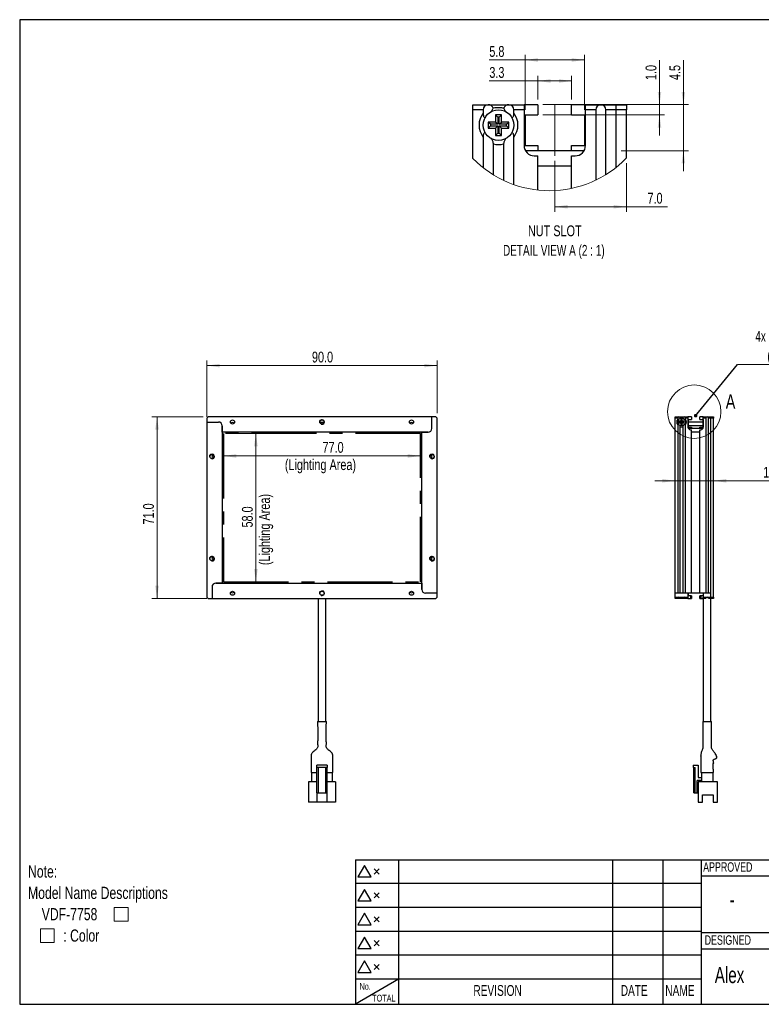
# Model space of a CAD drawing. Header units: millimetres. Extents: x 6 to 294, y 6 to 202.
# Tile 1 of 6: x 6 to 151, y 6 to 199. Entities that reach past the tile are written whole.
import ezdxf

# ---------------------------------------------------------------- set-up
doc = ezdxf.new("R2010")
doc.units = ezdxf.units.MM
doc.linetypes.add('CENTERX2', pattern=[20.32, 12.7, -2.54, 2.54, -2.54])
doc.styles.add('SLDTEXTSTYLE0', font='TXT', dxfattribs={"width": 0.75})
doc.styles.add('SLDTEXTSTYLE1', font='TXT', dxfattribs={"width": 0.7})
doc.styles.add('SLDTEXTSTYLE6', font='TXT', dxfattribs={"width": 0.683333})
doc.styles.add('SLDTEXTSTYLE7', font='TXT', dxfattribs={"width": 0.690476})
doc.dimstyles.new('SLDDIMSTYLE0', dxfattribs={"dimtxt": 2.116667, "dimasz": 2.5, "dimexe": 0, "dimexo": 0.0625, "dimgap": 0.529167, "dimtad": 1, "dimdec": 1, "dimlfac": 2, "dimrnd": 1e-09, "dimzin": 4, "dimdsep": 46, "dimtxsty": 'SLDTEXTSTYLE0', "dimsah": 1, "dimcen": 0.09, "dimadec": 0, "dimazin": 1, "dimtfac": 1, "dimtdec": 1, "dimtofl": 0, "dimtmove": 0, "dimatfit": 3, "dimfxl": 1, "dimfrac": 2, "dimtolj": 1, "dimtzin": 12, "dimarcsym": 0})
doc.dimstyles.new('SLDDIMSTYLE1', dxfattribs={"dimtxt": 2.116667, "dimasz": 2.5, "dimexe": 0, "dimexo": 0.0625, "dimgap": 0.529167, "dimtad": 1, "dimdec": 1, "dimlfac": 2, "dimrnd": 1e-09, "dimzin": 4, "dimdsep": 46, "dimtxsty": 'SLDTEXTSTYLE0', "dimsah": 1, "dimcen": 0.09, "dimadec": 0, "dimazin": 1, "dimtfac": 1, "dimtdec": 1, "dimtmove": 0, "dimatfit": 0, "dimfxl": 1, "dimfrac": 2, "dimtolj": 1, "dimtzin": 12, "dimarcsym": 0})
doc.dimstyles.new('SLDDIMSTYLE2', dxfattribs={"dimtxt": 0.18, "dimasz": 0.7, "dimexe": 0, "dimexo": 0.0625, "dimgap": 0, "dimtad": 0, "dimtih": 1, "dimtoh": 1, "dimdec": 0, "dimrnd": 1e-09, "dimzin": 0, "dimdsep": 46, "dimtxsty": 'Standard', "dimblk1": 'DOT', "dimblk2": 'DOT', "dimsah": 1, "dimcen": 0.09, "dimadec": 0, "dimazin": 0, "dimtfac": 0.7, "dimtdec": 0, "dimtofl": 0, "dimtmove": 0, "dimatfit": 3, "dimldrblk": 'DOT', "dimfxl": 1, "dimfrac": 2, "dimtolj": 1, "dimtzin": 0, "dimarcsym": 0})
doc.dimstyles.new('SLDDIMSTYLE4', dxfattribs={"dimtxt": 2.116667, "dimasz": 2.5, "dimexe": 0, "dimexo": 0.0625, "dimgap": 0.529167, "dimtad": 1, "dimdec": 1, "dimlfac": 0.5, "dimrnd": 1e-09, "dimzin": 12, "dimdsep": 46, "dimtxsty": 'SLDTEXTSTYLE0', "dimsah": 1, "dimcen": 0.09, "dimadec": 0, "dimazin": 3, "dimtfac": 1, "dimtdec": 1, "dimtofl": 0, "dimtmove": 0, "dimatfit": 3, "dimfxl": 1, "dimfrac": 2, "dimtolj": 1, "dimtzin": 12, "dimarcsym": 0})
doc.dimstyles.new('SLDDIMSTYLE5', dxfattribs={"dimtxt": 2.116667, "dimasz": 2.5, "dimexe": 0, "dimexo": 0.0625, "dimgap": 0.529167, "dimtad": 1, "dimdec": 1, "dimlfac": 0.5, "dimrnd": 1e-09, "dimzin": 4, "dimdsep": 46, "dimtxsty": 'SLDTEXTSTYLE0', "dimsah": 1, "dimcen": 0.09, "dimadec": 0, "dimazin": 1, "dimtfac": 1, "dimtdec": 1, "dimtofl": 0, "dimtmove": 0, "dimatfit": 3, "dimfxl": 1, "dimfrac": 2, "dimtolj": 1, "dimtzin": 12, "dimarcsym": 0})
doc.dimstyles.new('SLDDIMSTYLE6', dxfattribs={"dimtxt": 2.116667, "dimasz": 2.5, "dimexe": 0, "dimexo": 0.0625, "dimgap": 0.529167, "dimtad": 1, "dimdec": 1, "dimlfac": 0.5, "dimrnd": 1e-09, "dimzin": 12, "dimdsep": 46, "dimtxsty": 'SLDTEXTSTYLE0', "dimsah": 1, "dimcen": 0.09, "dimadec": 0, "dimazin": 3, "dimtfac": 1, "dimtdec": 1, "dimtmove": 0, "dimatfit": 0, "dimfxl": 1, "dimfrac": 2, "dimtolj": 1, "dimtzin": 12, "dimarcsym": 0})
doc.dimstyles.new('SLDDIMSTYLE7', dxfattribs={"dimtxt": 2.116667, "dimasz": 2.5, "dimexe": 0, "dimexo": 0.0625, "dimgap": 0.529167, "dimtad": 1, "dimdec": 1, "dimlfac": 0.5, "dimrnd": 1e-09, "dimzin": 4, "dimdsep": 46, "dimtxsty": 'SLDTEXTSTYLE0', "dimsah": 1, "dimcen": 0.09, "dimadec": 0, "dimazin": 1, "dimtfac": 1, "dimtdec": 1, "dimtmove": 0, "dimatfit": 0, "dimfxl": 1, "dimfrac": 2, "dimtolj": 1, "dimtzin": 12, "dimarcsym": 0})

# ---------------------------------------------------------------- blocks, each defined once
blk = doc.blocks.new('SW_SYMBOL_AWLD_SQR')
at = {"color": 0, "linetype": 'Continuous', "lineweight": 0}
for p, q in [((1600, 1600), (0, 1600)), ((0, 1600), (0, 0)), ((1600, 0), (1600, 1600)), ((0, 0), (1600, 0))]:
    blk.add_line(p, q, dxfattribs=at)
blk = doc.blocks.new('SW_NOTE_1')
at = {"color": 0, "linetype": 'Continuous', "lineweight": 0, "xscale": 0.0016898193, "yscale": 0.0016898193, "zscale": 0.0016898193}
for p in [(16.86, -7.85), (2.44, -12.03)]:
    blk.add_blockref('SW_SYMBOL_AWLD_SQR', p, dxfattribs=at)
at = {"color": 0, "linetype": 'Continuous', "lineweight": 0, "attachment_point": 1, "style": 'SLDTEXTSTYLE0'}
for s, insert, char_height in [('Note:', (0, 3.07), 2.381), ('Model Name Descriptions', (0, -1.11), 2.3813), ('VDF-7758', (2.68, -5.28), 2.381), (': Color', (6.9, -9.46), 2.381)]:
    blk.add_mtext(s, dxfattribs=dict(at, insert=insert, char_height=char_height))
blk = doc.blocks.new('_D')
at = {"color": 7, "linetype": 'Continuous', "lineweight": 18}
for p, q in [((45.75, 117.1), (45.75, 112.71)), ((84.25, 117.1), (84.25, 112.71)), ((84.25, 113.71), (45.75, 113.71))]:
    blk.add_line(p, q, dxfattribs=at)
for points in [[(45.75, 113.71), (48.25, 113.36), (48.25, 114.06)], [(84.25, 113.71), (81.75, 114.06), (81.75, 113.36)]]:
    blk.add_solid(points, dxfattribs=at)
at = {"color": 7, "linetype": 'Continuous', "lineweight": 18, "attachment_point": 1, "style": 'SLDTEXTSTYLE0'}
for s, insert, char_height in [('77.0', (65.1, 116.44), 2.117), ('(Lighting Area)', (57.74, 113.07), 2.1167)]:
    blk.add_mtext(s, dxfattribs=dict(at, insert=insert, char_height=char_height))
blk = doc.blocks.new('_D_1')
at = {"color": 7, "linetype": 'Continuous', "lineweight": 18}
for p, q in [((46.75, 118.1), (53.08, 118.1)), ((52.08, 118.1), (52.08, 89.1)), ((46.75, 89.1), (53.08, 89.1))]:
    blk.add_line(p, q, dxfattribs=at)
for points in [[(52.08, 118.1), (51.73, 115.6), (52.43, 115.6)], [(52.08, 89.1), (52.43, 91.6), (51.73, 91.6)]]:
    blk.add_solid(points, dxfattribs=at)
at = {"color": 7, "linetype": 'Continuous', "lineweight": 18, "attachment_point": 1, "rotation": 90, "style": 'SLDTEXTSTYLE0'}
for s, insert, char_height in [('(Lighting Area)', (52.71, 92.35), 2.1167), ('58.0', (49.35, 99.71), 2.117)]:
    blk.add_mtext(s, dxfattribs=dict(at, insert=insert, char_height=char_height))
blk = doc.blocks.new('_D_2')
at = {"color": 7, "linetype": 'Continuous', "lineweight": 18}
for p, q in [((42.5, 121.35), (42.5, 132.38)), ((42.5, 131.38), (87.5, 131.38)), ((87.5, 122.1), (87.5, 132.38))]:
    blk.add_line(p, q, dxfattribs=at)
for points in [[(42.5, 131.38), (45, 131.03), (45, 131.73)], [(87.5, 131.38), (85, 131.73), (85, 131.03)]]:
    blk.add_solid(points, dxfattribs=at)
at = {"color": 7, "linetype": 'Continuous', "lineweight": 18, "insert": (63.04, 134.11), "char_height": 2.117, "attachment_point": 1, "style": 'SLDTEXTSTYLE0'}
blk.add_mtext('90.0', dxfattribs=at)
blk = doc.blocks.new('_D_3')
at = {"color": 7, "linetype": 'Continuous', "lineweight": 18}
for p, q in [((41.75, 121.35), (31.75, 121.35)), ((32.75, 121.35), (32.75, 85.85)), ((42.5, 85.85), (31.75, 85.85))]:
    blk.add_line(p, q, dxfattribs=at)
for points in [[(32.75, 121.35), (32.4, 118.85), (33.1, 118.85)], [(32.75, 85.85), (33.1, 88.35), (32.4, 88.35)]]:
    blk.add_solid(points, dxfattribs=at)
at = {"color": 7, "linetype": 'Continuous', "lineweight": 18, "insert": (30.02, 100.3), "char_height": 2.117, "attachment_point": 1, "rotation": 90, "style": 'SLDTEXTSTYLE0'}
blk.add_mtext('71.0', dxfattribs=at)
blk = doc.blocks.new('_D_4')
at = {"color": 7, "linetype": 'Continuous', "lineweight": 18}
for p, q in [((134.05, 108.85), (130.05, 108.85)), ((141.55, 108.85), (134.05, 108.85)), ((141.55, 108.85), (156.76, 108.85))]:
    blk.add_line(p, q, dxfattribs=at)
for points in [[(134.05, 108.85), (131.55, 109.2), (131.55, 108.5)], [(141.55, 108.85), (144.05, 108.5), (144.05, 109.2)]]:
    blk.add_solid(points, dxfattribs=at)
at = {"color": 7, "linetype": 'Continuous', "lineweight": 18, "insert": (151.28, 111.58), "char_height": 2.117, "attachment_point": 1, "style": 'SLDTEXTSTYLE0'}
blk.add_mtext('15.0', dxfattribs=at)
blk = doc.blocks.new('SW_NOTE_3')
at = {"color": 0, "linetype": 'Continuous', "lineweight": 0}
blk.add_line((20.62, 0), (0, 0), dxfattribs=at)
at = {"color": 0, "linetype": 'Continuous', "lineweight": 0, "attachment_point": 2}
for s, insert, char_height, style in [('4x  M3 Nut Slot', (10.14, 6.6), 2.1167, 'SLDTEXTSTYLE6'), ('(4-Sides)', (10.17, 2.78), 2.117, 'SLDTEXTSTYLE0')]:
    blk.add_mtext(s, dxfattribs=dict(at, insert=insert, char_height=char_height, style=style))
blk = doc.blocks.new('_DOT')
at = {"color": 0, "linetype": 'ByBlock', "lineweight": -2}
blk.add_line((-0.5, 0), (-1, 0), dxfattribs=at)
at = {"color": 0, "linetype": 'ByBlock', "const_width": 0.5}
blk.add_lwpolyline([(-0.25, 0, 1), (0.25, 0, 1)], format="xyb", close=True, dxfattribs=at)
blk = doc.blocks.new('_D_10')
at = {"color": 7, "linetype": 'Continuous', "lineweight": 18}
for p, q in [((104.71, 191.16), (97.72, 191.16)), ((104.71, 181.42), (104.71, 192.16)), ((104.71, 191.16), (116.31, 191.16)), ((116.31, 181.42), (116.31, 192.16))]:
    blk.add_line(p, q, dxfattribs=at)
for points in [[(104.71, 191.16), (107.21, 190.81), (107.21, 191.51)], [(116.31, 191.16), (113.81, 191.51), (113.81, 190.81)]]:
    blk.add_solid(points, dxfattribs=at)
at = {"color": 7, "linetype": 'Continuous', "lineweight": 18, "insert": (97.72, 193.89), "char_height": 2.117, "attachment_point": 1, "style": 'SLDTEXTSTYLE0'}
blk.add_mtext('5.8', dxfattribs=at)
blk = doc.blocks.new('_D_11')
at = {"color": 7, "linetype": 'Continuous', "lineweight": 18}
for p, q in [((107.21, 187.05), (97.72, 187.05)), ((107.21, 183.42), (107.21, 188.05)), ((107.21, 187.05), (113.81, 187.05)), ((113.81, 183.42), (113.81, 188.05))]:
    blk.add_line(p, q, dxfattribs=at)
for points in [[(107.21, 187.05), (109.71, 186.7), (109.71, 187.4)], [(113.81, 187.05), (111.31, 187.4), (111.31, 186.7)]]:
    blk.add_solid(points, dxfattribs=at)
at = {"color": 7, "linetype": 'Continuous', "lineweight": 18, "insert": (97.72, 189.78), "char_height": 2.117, "attachment_point": 1, "style": 'SLDTEXTSTYLE0'}
blk.add_mtext('3.3', dxfattribs=at)
blk = doc.blocks.new('_D_12')
at = {"color": 7, "linetype": 'Continuous', "lineweight": 18}
for p, q in [((110.51, 171.42), (110.51, 161.45)), ((124.51, 170.99), (124.51, 161.45)), ((110.51, 162.45), (124.51, 162.45)), ((124.51, 162.45), (132.54, 162.45))]:
    blk.add_line(p, q, dxfattribs=at)
for points in [[(110.51, 162.45), (113.01, 162.1), (113.01, 162.8)], [(124.51, 162.45), (122.01, 162.8), (122.01, 162.1)]]:
    blk.add_solid(points, dxfattribs=at)
at = {"color": 7, "linetype": 'Continuous', "lineweight": 18, "insert": (128.64, 165.18), "char_height": 2.117, "attachment_point": 1, "style": 'SLDTEXTSTYLE0'}
blk.add_mtext('7.0', dxfattribs=at)
blk = doc.blocks.new('_D_13')
at = {"color": 7, "linetype": 'Continuous', "lineweight": 18}
for p, q in [((135.66, 182.42), (135.66, 191.14)), ((108.21, 182.42), (136.66, 182.42)), ((135.66, 182.42), (135.66, 173.42)), ((123.51, 173.42), (136.66, 173.42)), ((135.66, 173.42), (135.66, 169.42))]:
    blk.add_line(p, q, dxfattribs=at)
for points in [[(135.66, 182.42), (136.01, 184.92), (135.31, 184.92)], [(135.66, 173.42), (135.31, 170.92), (136.01, 170.92)]]:
    blk.add_solid(points, dxfattribs=at)
at = {"color": 7, "linetype": 'Continuous', "lineweight": 18, "insert": (132.94, 187.23), "char_height": 2.117, "attachment_point": 1, "rotation": 90, "style": 'SLDTEXTSTYLE0'}
blk.add_mtext('4.5', dxfattribs=at)
blk = doc.blocks.new('_D_14')
at = {"color": 7, "linetype": 'Continuous', "lineweight": 18}
for p, q in [((130.99, 182.42), (130.99, 191.14)), ((108.21, 182.42), (131.99, 182.42)), ((130.99, 182.42), (130.99, 180.42)), ((108.21, 180.42), (131.99, 180.42)), ((130.99, 180.42), (130.99, 176.42))]:
    blk.add_line(p, q, dxfattribs=at)
for points in [[(130.99, 182.42), (131.34, 184.92), (130.64, 184.92)], [(130.99, 180.42), (130.64, 177.92), (131.34, 177.92)]]:
    blk.add_solid(points, dxfattribs=at)
at = {"color": 7, "linetype": 'Continuous', "lineweight": 18, "insert": (128.27, 187.23), "char_height": 2.117, "attachment_point": 1, "rotation": 90, "style": 'SLDTEXTSTYLE0'}
blk.add_mtext('1.0', dxfattribs=at)
blk = doc.blocks.new('SW_NOTE_4')
at = {"color": 0, "linetype": 'Continuous', "lineweight": 18, "attachment_point": 2}
for s, insert, char_height, style in [('NUT SLOT', (6.09, 2.73), 2.117, 'SLDTEXTSTYLE0'), ('DETAIL VIEW A (2 : 1)', (5.9, -1.09), 2.1167, 'SLDTEXTSTYLE7')]:
    blk.add_mtext(s, dxfattribs=dict(at, insert=insert, char_height=char_height, style=style))

msp = doc.modelspace()

# ---------------------------------------------------------------- linework, layer by layer
at = {"color": 7, "linetype": 'Continuous', "lineweight": 25}
for p, q in [((5.901, 199.039), (5.901, 6.453)), ((291.144, 199.039), (5.901, 199.039)), ((94.514, 182.417), (97.514, 182.417)), ((94.514, 181.417), (94.514, 182.417)), ((94.514, 171.886), (94.514, 181.417)), ((96.514, 181.417), (94.514, 181.417)), ((96.514, 181.417), (96.514, 180.749)), ((97.514, 182.417), (101.514, 182.417)), ((101.514, 182.417), (104.514, 182.417)), ((102.514, 180.749), (102.514, 181.417)), ((104.514, 181.417), (102.514, 181.417)), ((104.514, 182.417), (104.514, 181.417)), ((107.214, 182.417), (104.514, 182.417)), ((104.514, 181.417), (104.514, 174.417)), ((107.214, 182.417), (107.214, 180.417)), ((113.814, 180.417), (113.814, 182.417)), ((116.514, 182.417), (113.814, 182.417)), ((116.514, 182.417), (119.514, 182.417)), ((116.514, 181.417), (116.514, 182.417)), ((118.514, 181.417), (116.514, 181.417)), ((116.514, 174.417), (116.514, 181.417)), ((118.514, 181.417), (118.514, 167.651)), ((119.514, 182.417), (122.514, 182.417)), ((120.514, 168.751), (120.514, 181.417)), ((122.514, 181.417), (120.514, 181.417)), ((122.514, 182.417), (124.514, 182.417)), ((122.514, 181.417), (122.514, 182.417)), ((124.514, 181.417), (122.514, 181.417)), ((122.514, 170.166), (122.514, 181.417)), ((124.514, 182.417), (124.514, 181.417)), ((124.514, 171.991), (124.514, 181.417)), ((100.114, 180.417), (98.914, 180.417)), ((98.914, 180.417), (98.914, 179.017)), ((99.36, 179.972), (98.914, 180.417)), ((99.669, 179.972), (99.36, 179.972)), ((99.36, 179.972), (99.36, 178.572)), ((99.669, 179.972), (100.114, 180.417)), ((99.669, 178.572), (99.669, 179.972)), ((100.114, 179.017), (100.114, 180.417)), ((104.714, 180.417), (107.214, 180.417)), ((104.714, 180.417), (104.714, 174.417)), ((113.814, 180.417), (116.314, 180.417)), ((116.314, 180.417), (116.314, 174.417)), ((98.914, 179.017), (97.514, 179.017)), ((97.514, 179.017), (97.514, 177.817)), ((97.96, 178.572), (97.514, 179.017)), ((97.96, 178.262), (97.514, 177.817)), ((97.514, 177.817), (98.914, 177.817)), ((97.96, 178.572), (97.96, 178.262)), ((99.36, 178.572), (97.96, 178.572)), ((97.96, 178.262), (99.36, 178.262)), ((99.36, 178.572), (98.914, 179.017)), ((99.36, 178.262), (98.914, 177.817)), ((98.914, 177.817), (98.914, 176.417)), ((99.36, 178.262), (99.36, 176.862)), ((99.669, 178.572), (100.114, 179.017)), ((101.069, 178.572), (99.669, 178.572)), ((99.669, 176.862), (99.669, 178.262)), ((99.669, 178.262), (100.114, 177.817)), ((99.669, 178.262), (101.069, 178.262)), ((101.514, 179.017), (100.114, 179.017)), ((100.114, 176.417), (100.114, 177.817)), ((100.114, 177.817), (101.514, 177.817)), ((101.069, 178.572), (101.514, 179.017)), ((101.069, 178.262), (101.069, 178.572)), ((101.069, 178.262), (101.514, 177.817)), ((101.514, 177.817), (101.514, 179.017)), ((96.514, 176.085), (96.514, 170.085)), ((99.36, 176.862), (98.914, 176.417)), ((98.914, 176.417), (100.114, 176.417)), ((99.36, 176.862), (99.669, 176.862)), ((99.669, 176.862), (100.114, 176.417)), ((102.514, 166.778), (102.514, 176.085)), ((98.514, 168.687), (98.514, 174.751)), ((100.514, 174.751), (100.514, 167.602)), ((104.714, 174.417), (107.214, 174.417)), ((107.214, 174.417), (107.214, 173.417)), ((113.814, 173.417), (107.214, 173.417)), ((113.814, 173.417), (113.814, 174.417)), ((113.814, 174.417), (116.314, 174.417)), ((106.514, 172.417), (107.214, 172.417)), ((107.214, 165.71), (107.214, 172.417)), ((113.814, 166.046), (113.814, 172.417)), ((113.814, 172.417), (114.514, 172.417)), ((113.814, 170.417), (107.214, 170.417)), ((42.753, 121.348), (42.503, 121.098)), ((86.503, 121.348), (42.753, 121.348)), ((86.503, 119.098), (86.503, 121.348)), ((87.253, 121.348), (86.503, 121.348)), ((87.503, 121.098), (87.253, 121.348)), ((134.052, 121.348), (134.802, 121.348)), ((134.052, 121.098), (134.052, 121.348)), ((134.802, 121.348), (135.802, 121.348)), ((135.802, 121.348), (136.552, 121.348)), ((136.552, 121.348), (136.552, 121.098)), ((137.227, 121.348), (136.552, 121.348)), ((137.227, 121.348), (137.227, 120.848)), ((138.877, 120.848), (138.877, 121.348)), ((139.552, 121.348), (138.877, 121.348)), ((139.552, 121.348), (140.302, 121.348)), ((139.552, 121.098), (139.552, 121.348)), ((140.302, 121.348), (141.052, 121.348)), ((141.052, 121.348), (141.552, 121.348)), ((141.052, 121.098), (141.052, 121.348)), ((141.552, 121.348), (141.552, 121.098)), ((42.503, 121.098), (42.503, 120.348)), ((42.503, 120.348), (42.503, 86.098)), ((42.503, 120.348), (44.753, 120.348)), ((45.503, 119.598), (45.503, 88.848)), ((45.503, 118.348), (45.503, 119.598)), ((87.503, 86.848), (87.503, 121.098)), ((134.052, 86.848), (134.052, 121.098)), ((134.552, 121.098), (134.052, 121.098)), ((134.552, 121.098), (134.552, 120.931)), ((134.552, 119.765), (134.552, 86.848)), ((135.152, 120.498), (134.802, 120.498)), ((134.802, 120.498), (134.802, 120.198)), ((134.913, 120.387), (134.802, 120.498)), ((134.913, 120.31), (134.802, 120.198)), ((134.802, 120.198), (135.152, 120.198)), ((134.913, 120.387), (134.913, 120.31)), ((135.263, 120.387), (134.913, 120.387)), ((134.913, 120.31), (135.263, 120.31)), ((135.052, 86.848), (135.052, 119.432)), ((135.452, 120.848), (135.152, 120.848)), ((135.152, 120.848), (135.152, 120.498)), ((135.263, 120.737), (135.152, 120.848)), ((135.263, 120.387), (135.152, 120.498)), ((135.263, 120.31), (135.152, 120.198)), ((135.152, 120.198), (135.152, 119.848)), ((135.263, 119.96), (135.152, 119.848)), ((135.152, 119.848), (135.452, 119.848)), ((135.341, 120.737), (135.263, 120.737)), ((135.263, 120.737), (135.263, 120.387)), ((135.263, 120.31), (135.263, 119.96)), ((135.263, 119.96), (135.341, 119.96)), ((135.341, 120.737), (135.452, 120.848)), ((135.341, 120.387), (135.341, 120.737)), ((135.341, 120.387), (135.452, 120.498)), ((135.691, 120.387), (135.341, 120.387)), ((135.341, 119.96), (135.341, 120.31)), ((135.341, 120.31), (135.452, 120.198)), ((135.341, 120.31), (135.691, 120.31)), ((135.341, 119.96), (135.452, 119.848)), ((135.452, 120.498), (135.452, 120.848)), ((135.802, 120.498), (135.452, 120.498)), ((135.452, 119.848), (135.452, 120.198)), ((135.452, 120.198), (135.802, 120.198)), ((135.552, 119.432), (135.552, 86.848)), ((135.691, 120.387), (135.802, 120.498)), ((135.691, 120.31), (135.691, 120.387)), ((135.691, 120.31), (135.802, 120.198)), ((135.802, 120.198), (135.802, 120.498)), ((136.052, 120.931), (136.052, 121.098)), ((136.552, 121.098), (136.052, 121.098)), ((136.052, 86.848), (136.052, 119.765)), ((136.552, 121.098), (136.552, 119.348)), ((136.602, 120.848), (137.227, 120.848)), ((136.602, 120.848), (136.602, 119.348)), ((137.227, 120.348), (136.602, 120.348)), ((138.877, 120.348), (137.227, 120.348)), ((138.877, 120.848), (139.502, 120.848)), ((139.502, 120.348), (138.877, 120.348)), ((139.502, 120.848), (139.502, 119.348)), ((140.052, 121.098), (139.552, 121.098)), ((139.552, 119.348), (139.552, 121.098)), ((140.052, 121.098), (140.052, 86.848)), ((140.552, 86.848), (140.552, 121.098)), ((141.052, 121.098), (140.552, 121.098)), ((141.552, 121.098), (141.052, 121.098)), ((141.052, 86.098), (141.052, 121.098)), ((141.052, 86.848), (141.052, 121.098)), ((141.552, 86.098), (141.552, 121.098)), ((85.753, 118.348), (45.503, 118.348)), ((84.503, 87.598), (84.503, 118.348)), ((84.503, 118.348), (85.753, 118.348)), ((136.602, 119.348), (137.227, 119.348)), ((137.052, 118.848), (137.227, 118.848)), ((137.227, 119.348), (137.227, 119.098)), ((138.877, 119.098), (137.227, 119.098)), ((137.227, 86.848), (137.227, 118.848)), ((138.877, 118.348), (137.227, 118.348)), ((138.877, 119.098), (138.877, 119.348)), ((138.877, 119.348), (139.502, 119.348)), ((138.877, 86.848), (138.877, 118.848)), ((138.877, 118.848), (139.052, 118.848)), ((45.503, 88.848), (44.253, 88.848)), ((44.253, 88.848), (84.503, 88.848)), ((84.503, 88.848), (84.503, 87.598)), ((43.503, 88.098), (43.503, 85.848)), ((87.503, 86.848), (85.253, 86.848)), ((87.503, 86.098), (87.503, 86.848)), ((134.552, 86.848), (134.052, 86.848)), ((134.052, 86.098), (134.052, 86.848)), ((136.552, 86.848), (134.052, 86.848)), ((135.552, 86.848), (135.052, 86.848)), ((137.227, 86.848), (136.052, 86.848)), ((136.552, 86.848), (136.552, 86.098)), ((136.602, 86.848), (136.602, 86.348)), ((138.877, 86.848), (137.227, 86.848)), ((140.052, 86.848), (138.877, 86.848)), ((139.502, 86.848), (139.502, 86.348)), ((141.052, 86.848), (139.552, 86.848)), ((139.552, 86.848), (139.552, 86.098)), ((141.052, 86.848), (140.552, 86.848)), ((141.052, 86.098), (141.052, 86.848)), ((42.503, 86.098), (42.753, 85.848)), ((42.753, 85.848), (43.503, 85.848)), ((43.503, 85.848), (87.253, 85.848)), ((64.253, 85.848), (64.253, 61.773)), ((65.753, 61.773), (65.753, 85.848)), ((87.253, 85.848), (87.503, 86.098)), ((134.052, 86.098), (134.802, 86.098)), ((134.052, 85.848), (134.052, 86.098)), ((134.552, 85.848), (134.052, 85.848)), ((135.302, 85.848), (134.552, 85.848)), ((135.302, 85.948), (134.573, 85.948)), ((134.652, 86.048), (134.602, 85.998)), ((134.802, 86.098), (135.802, 86.098)), ((136.031, 85.948), (135.302, 85.948)), ((136.052, 85.848), (135.302, 85.848)), ((135.802, 86.098), (136.552, 86.098)), ((136.002, 85.998), (135.952, 86.048)), ((136.552, 85.848), (136.052, 85.848)), ((136.552, 86.098), (136.552, 85.848)), ((136.552, 85.848), (137.052, 85.848)), ((137.052, 86.348), (136.602, 86.348)), ((137.052, 86.348), (137.052, 85.848)), ((137.227, 86.348), (137.052, 86.348)), ((137.052, 85.848), (137.227, 85.848)), ((137.227, 86.348), (137.227, 85.848)), ((138.877, 85.848), (138.877, 86.348)), ((139.052, 86.348), (138.877, 86.348)), ((138.877, 85.848), (139.052, 85.848)), ((139.052, 86.348), (139.052, 85.848)), ((139.502, 86.348), (139.052, 86.348)), ((139.052, 85.848), (139.552, 85.848)), ((139.552, 86.098), (140.302, 86.098)), ((139.552, 85.848), (139.552, 86.098)), ((139.552, 85.848), (139.552, 61.773)), ((140.052, 85.848), (139.552, 85.848)), ((140.302, 86.098), (141.052, 86.098)), ((141.052, 85.848), (140.552, 85.848)), ((141.052, 86.098), (141.552, 86.098)), ((141.052, 85.848), (141.052, 86.098)), ((141.052, 61.773), (141.052, 85.848)), ((141.552, 85.848), (141.052, 85.848)), ((141.552, 86.098), (141.552, 85.848)), ((64.153, 61.773), (65.853, 61.773)), ((139.452, 61.773), (141.152, 61.773)), ((142.002, 55.316), (142.026, 55.269)), ((64.003, 52.798), (64.003, 53.198)), ((66.003, 53.198), (64.003, 53.198)), ((66.003, 52.798), (64.003, 52.798)), ((64.003, 47.848), (64.003, 52.798)), ((64.253, 52.798), (64.253, 47.848)), ((65.753, 47.848), (65.753, 52.798)), ((66.003, 53.198), (66.003, 52.798)), ((66.003, 47.848), (66.003, 52.798)), ((137.577, 53.198), (137.577, 52.798)), ((137.577, 53.198), (138.577, 53.198)), ((137.577, 52.798), (137.977, 52.798)), ((137.727, 47.848), (137.727, 52.798)), ((137.977, 47.848), (137.977, 52.798)), ((138.577, 53.198), (138.577, 50.848)), ((141.523, 53.685), (141.514, 53.521)), ((62.903, 51.773), (63.153, 51.773)), ((63.003, 49.998), (63.003, 51.773)), ((63.153, 51.773), (64.003, 51.773)), ((66.003, 51.773), (66.853, 51.773)), ((66.853, 51.773), (67.103, 51.773)), ((67.003, 51.773), (67.003, 49.998)), ((139.177, 50.248), (138.327, 50.248)), ((138.327, 47.848), (138.327, 50.248)), ((138.577, 50.848), (139.177, 50.848)), ((139.077, 51.773), (139.327, 51.773)), ((139.177, 51.773), (139.177, 49.998)), ((139.327, 51.773), (141.277, 51.773)), ((141.277, 51.773), (141.527, 51.773)), ((141.427, 51.773), (141.427, 49.998)), ((62.378, 49.998), (62.378, 45.998)), ((64.003, 49.998), (62.378, 49.998)), ((67.628, 49.998), (66.003, 49.998)), ((67.628, 49.998), (67.628, 45.998)), ((138.577, 48.648), (138.327, 48.648)), ((138.577, 49.998), (138.577, 45.998)), ((142.327, 49.998), (138.577, 49.998)), ((142.327, 45.998), (142.327, 49.998)), ((64.003, 47.848), (64.253, 47.848)), ((64.003, 47.848), (64.003, 45.998)), ((64.253, 47.848), (65.753, 47.848)), ((65.753, 47.848), (66.003, 47.848)), ((66.003, 45.998), (66.003, 47.848)), ((137.727, 47.848), (137.977, 47.848)), ((137.977, 47.848), (138.327, 47.848)), ((138.327, 47.848), (138.527, 47.848)), ((138.577, 47.898), (138.527, 47.848)), ((139.415, 47.398), (141.49, 47.398)), ((139.415, 45.998), (139.415, 47.398)), ((141.49, 47.398), (141.49, 45.998)), ((64.003, 45.998), (62.378, 45.998)), ((66.003, 45.998), (64.003, 45.998)), ((67.628, 45.998), (66.003, 45.998)), ((138.577, 45.998), (139.415, 45.998)), ((141.49, 45.998), (142.327, 45.998)), ((71.558, 34.72), (71.558, 6.453)), ((71.558, 34.72), (139.144, 34.72)), ((79.944, 34.72), (79.944, 6.453)), ((121.788, 34.72), (121.788, 6.453)), ((131.644, 34.72), (131.644, 6.453)), ((139.144, 34.72), (139.144, 6.453)), ((139.144, 34.72), (291.144, 34.72)), ((73.31, 33.604), (72.016, 31.364)), ((74.603, 31.364), (73.31, 33.604)), ((75.185, 31.93), (76.185, 32.93)), ((75.185, 32.93), (76.185, 31.93)), ((72.016, 31.364), (74.603, 31.364)), ((291.144, 31.52), (139.144, 31.52)), ((79.944, 30.053), (71.558, 30.053)), ((73.31, 28.934), (72.016, 26.694)), ((74.603, 26.694), (73.31, 28.934)), ((91.144, 30.053), (79.944, 30.053)), ((102.344, 30.053), (91.144, 30.053)), ((139.144, 30.053), (102.344, 30.053)), ((75.185, 27.26), (76.185, 28.26)), ((75.185, 28.26), (76.185, 27.26)), ((79.944, 25.386), (71.558, 25.386)), ((72.016, 26.694), (74.603, 26.694)), ((91.144, 25.386), (79.944, 25.386)), ((102.344, 25.386), (91.144, 25.386)), ((139.144, 25.386), (102.344, 25.386)), ((73.31, 24.264), (72.016, 22.024)), ((74.603, 22.024), (73.31, 24.264)), ((75.185, 22.59), (76.185, 23.59)), ((75.185, 23.59), (76.185, 22.59)), ((72.016, 22.024), (74.603, 22.024)), ((79.944, 20.72), (71.558, 20.72)), ((73.31, 19.594), (72.016, 17.354)), ((74.603, 17.354), (73.31, 19.594)), ((91.144, 20.72), (79.944, 20.72)), ((102.344, 20.72), (91.144, 20.72)), ((139.144, 20.72), (102.344, 20.72)), ((163.144, 20.453), (139.144, 20.453)), ((72.016, 17.354), (74.603, 17.354)), ((75.185, 17.92), (76.185, 18.92)), ((75.185, 18.92), (76.185, 17.92)), ((79.944, 16.053), (71.558, 16.053)), ((91.144, 16.053), (79.944, 16.053)), ((102.344, 16.053), (91.144, 16.053)), ((139.144, 16.053), (102.344, 16.053)), ((163.144, 17.253), (139.144, 17.253)), ((73.31, 14.924), (72.016, 12.684)), ((74.603, 12.684), (73.31, 14.924)), ((75.185, 13.25), (76.185, 14.25)), ((75.185, 14.25), (76.185, 13.25)), ((72.016, 12.684), (74.603, 12.684)), ((79.944, 11.386), (71.558, 11.386)), ((79.944, 11.386), (71.558, 6.453)), ((91.144, 11.386), (79.944, 11.386)), ((102.344, 11.386), (91.144, 11.386)), ((139.144, 11.386), (102.344, 11.386)), ((5.901, 6.453), (291.144, 6.453))]:
    msp.add_line(p, q, dxfattribs=at)
at = {"color": 7, "linetype": 'CENTERX2', "lineweight": 18}
msp.add_line((110.514, 182.417), (110.514, 172.417), dxfattribs=at)
at = {"color": 8, "linetype": 'Continuous', "lineweight": 25}
for p, q in [((107.214, 173.417), (104.782, 173.417)), ((116.246, 173.417), (113.814, 173.417)), ((139.502, 119.598), (136.602, 119.598)), ((137.227, 119.098), (136.619, 119.098)), ((139.485, 119.098), (138.877, 119.098))]:
    msp.add_line(p, q, dxfattribs=at)
at = {"color": 7, "linetype": 'Continuous', "lineweight": 0}
for p, q in [((65.37, 120.188), (65.357, 120.202)), ((43.663, 113.965), (43.65, 113.952)), ((86.343, 113.232), (86.357, 113.245)), ((43.663, 93.965), (43.65, 93.952)), ((86.343, 93.232), (86.357, 93.245))]:
    msp.add_line(p, q, dxfattribs=at)
at = {"color": 7, "linetype": 'CENTERX2'}
for p, q in [((45.753, 118.098), (45.753, 89.098)), ((84.253, 118.098), (45.753, 118.098)), ((84.253, 89.098), (84.253, 118.098)), ((45.753, 89.098), (84.253, 89.098))]:
    msp.add_line(p, q, dxfattribs=at)
at = {"color": 7, "linetype": 'Continuous', "lineweight": 25}
for centre, radius in [((99.514, 178.417), 3), ((47.503, 120.348), 0.4), ((65.003, 120.348), 0.4), ((82.503, 120.348), 0.4), ((135.302, 120.348), 0.75), ((43.503, 113.598), 0.4), ((86.503, 113.598), 0.4), ((43.503, 93.598), 0.4), ((86.503, 93.598), 0.4), ((47.503, 86.848), 0.4), ((65.003, 86.848), 0.4), ((82.503, 86.848), 0.4)]:
    msp.add_circle(centre, radius, dxfattribs=at)
at = {"color": 7, "linetype": 'Continuous', "lineweight": 18}
msp.add_circle((137.789, 122.364), 5.223, dxfattribs=at)
at = {"color": 7, "linetype": 'Continuous', "lineweight": 25}
for centre, radius, start, end in [((97.514, 181.417), 1, 90.00093, 179.99917), ((97.514, 181.417), 1, 18.57961, 89.99852), ((101.514, 181.417), 1, 90.0012, 161.42067), ((101.514, 181.417), 1, 0.00116, 89.99873), ((119.514, 181.417), 1, 90.00089, 179.99922), ((119.514, 181.417), 1, 0.0007, 89.99914), ((99.514, 178.417), 3.8, 142.13643, 217.86357), ((99.514, 178.417), 3.8, 322.13635, 37.86365), ((99.514, 178.417), 3.8, 254.74168, 285.25832), ((106.514, 174.417), 2, 179.99948, 270.00041), ((114.514, 174.417), 2, 269.99966, 0.00047), ((134.802, 121.098), 0.25, 90, 180), ((134.802, 121.098), 0.25, 18.57872, 90), ((135.802, 121.098), 0.25, 90, 161.42128), ((135.802, 121.098), 0.25, 360, 90), ((140.302, 121.098), 0.25, 90, 180), ((140.302, 121.098), 0.25, 0, 90), ((44.753, 119.598), 0.75, 0, 90), ((47.503, 119.848), 0.4, 90, 141.31781), ((47.503, 119.848), 0.4, 38.68219, 90), ((65.003, 119.848), 0.4, 90, 141.31781), ((65.003, 119.848), 0.4, 38.68219, 90), ((82.503, 119.848), 0.4, 90, 141.31781), ((82.503, 119.848), 0.4, 38.68219, 90), ((135.302, 120.348), 0.95, 142.13635, 217.86365), ((135.302, 120.348), 0.95, 254.74248, 285.25752), ((135.302, 120.348), 0.95, 322.13635, 37.86365), ((85.753, 119.098), 0.75, 270, 0), ((137.052, 119.348), 0.5, 180, 270), ((139.052, 119.348), 0.5, 270, 0), ((44.003, 113.598), 0.4, 128.68219, 180), ((86.003, 113.598), 0.4, 0, 51.31781), ((44.003, 113.598), 0.4, 180, 231.31781), ((86.003, 113.598), 0.4, 308.68219, 0), ((44.003, 93.598), 0.4, 128.68219, 180), ((44.003, 93.598), 0.4, 180, 231.31781), ((86.003, 93.598), 0.4, 0, 51.31781), ((86.003, 93.598), 0.4, 308.68219, 0), ((44.253, 88.098), 0.75, 90, 180), ((47.503, 87.348), 0.4, 218.68219, 270), ((47.503, 87.348), 0.4, 270, 321.31781), ((82.503, 87.348), 0.4, 218.68219, 270), ((82.503, 87.348), 0.4, 270, 321.31781), ((85.253, 87.598), 0.75, 180, 270), ((134.802, 85.848), 0.25, 90, 180), ((134.802, 85.848), 0.25, 18.57872, 90), ((135.802, 85.848), 0.25, 90, 161.42128), ((135.802, 85.848), 0.25, 360, 90), ((140.302, 85.848), 0.25, 90, 180), ((140.302, 85.848), 0.25, 0, 90)]:
    msp.add_arc(centre, radius, start, end, dxfattribs=at)
at = {"color": 7, "linetype": 'Continuous', "lineweight": 18}
msp.add_arc((109.463, 186.48), 20.892, 224.31233, 316.09059, dxfattribs=at)
at = {"color": 7, "linetype": 'Continuous', "lineweight": 0}
for centre, start, end in [((65.003, 120.348), 255, 195), ((65.003, 119.848), 44.99825, 137.15834), ((43.503, 113.598), 255, 195), ((44.004, 113.598), 135.0091, 194.99744), ((86.503, 113.598), 255, 195), ((86.004, 113.598), 314.98774, 47.16051), ((43.503, 93.598), 255, 195), ((44.004, 93.598), 135.0092, 194.99736), ((86.503, 93.598), 255, 195), ((86.004, 93.598), 314.98774, 47.16051), ((65.003, 86.848), 255, 195)]:
    msp.add_arc(centre, 0.5, start, end, dxfattribs=at)
at = {"color": 7, "linetype": 'Continuous', "lineweight": 25}
for points, knots in [([(98.009, 180.95), (98.078, 181.031), (98.274, 181.265), (98.388, 181.55), (98.462, 181.736)], [0, 0, 0, 0, 0.3485385, 1, 1, 1, 1]), ([(100.566, 181.736), (100.279, 181.771), (99.579, 181.857), (98.876, 181.781), (98.462, 181.736)], [0, 0, 0, 0, 0.4108154, 1, 1, 1, 1]), ([(100.566, 181.736), (100.573, 181.716), (100.637, 181.507), (100.782, 181.231), (100.966, 181.014), (101.022, 180.948)], [0, 0, 0, 0, 0.0687422, 0.7162071, 1, 1, 1, 1]), ([(96.514, 180.749), (96.522, 180.591), (96.534, 180.334), (96.631, 180.048), (96.752, 179.926), (96.856, 179.899), (96.945, 179.917), (96.991, 179.945), (97.008, 179.955)], [0, 0, 0, 0, 0.4172572, 0.6783713, 0.7681638, 0.8589476, 0.9461131, 1, 1, 1, 1]), ([(102.086, 179.925), (102.111, 179.917), (102.165, 179.899), (102.262, 179.918), (102.368, 180.01), (102.494, 180.289), (102.505, 180.553), (102.514, 180.749)], [0, 0, 0, 0, 0.0722865, 0.1603552, 0.2628409, 0.4538822, 1, 1, 1, 1]), ([(96.987, 176.892), (96.981, 176.896), (96.946, 176.918), (96.871, 176.933), (96.767, 176.917), (96.661, 176.823), (96.535, 176.546), (96.523, 176.281), (96.514, 176.085)], [0, 0, 0, 0, 0.0184395, 0.1120712, 0.1963619, 0.2944628, 0.4773125, 1, 1, 1, 1]), ([(98.514, 174.751), (98.498, 174.889), (98.458, 175.224), (98.242, 175.608), (98.056, 175.829), (97.996, 175.899)], [0, 0, 0, 0, 0.3224028, 0.7841403, 1, 1, 1, 1]), ([(100.973, 175.825), (100.923, 175.762), (100.744, 175.542), (100.556, 175.177), (100.525, 174.862), (100.514, 174.751)], [0, 0, 0, 0, 0.2044298, 0.7183047, 1, 1, 1, 1]), ([(102.514, 176.085), (102.507, 176.243), (102.495, 176.5), (102.398, 176.786), (102.276, 176.909), (102.173, 176.935), (102.085, 176.918), (102.041, 176.891), (102.025, 176.881)], [0, 0, 0, 0, 0.4189529, 0.6811364, 0.7712966, 0.8624556, 0.9499797, 1, 1, 1, 1]), ([(134.552, 120.931), (134.554, 120.891), (134.557, 120.824), (134.583, 120.754), (134.612, 120.726), (134.636, 120.719), (134.659, 120.723), (134.671, 120.73), (134.676, 120.733)], [0, 0, 0, 0, 0.3976513, 0.664841, 0.7645527, 0.8652726, 0.95222, 1, 1, 1, 1]), ([(134.67, 119.967), (134.669, 119.968), (134.659, 119.974), (134.64, 119.977), (134.615, 119.973), (134.59, 119.951), (134.558, 119.885), (134.555, 119.815), (134.552, 119.765)], [0, 0, 0, 0, 0.0160149, 0.1077092, 0.1998796, 0.3092212, 0.4993878, 1, 1, 1, 1]), ([(135.052, 119.432), (135.048, 119.466), (135.04, 119.543), (134.99, 119.64), (134.938, 119.701), (134.923, 119.719)], [0, 0, 0, 0, 0.3576695, 0.8129281, 1, 1, 1, 1]), ([(134.926, 120.982), (134.943, 121.002), (134.997, 121.068), (135.022, 121.133), (135.039, 121.178)], [0, 0, 0, 0, 0.3198475, 1, 1, 1, 1]), ([(135.565, 121.178), (135.493, 121.187), (135.319, 121.208), (135.143, 121.189), (135.039, 121.178)], [0, 0, 0, 0, 0.4113258, 1, 1, 1, 1]), ([(135.667, 119.7), (135.654, 119.684), (135.604, 119.623), (135.562, 119.532), (135.555, 119.459), (135.552, 119.432)], [0, 0, 0, 0, 0.1780319, 0.6882332, 1, 1, 1, 1]), ([(135.565, 121.178), (135.567, 121.173), (135.582, 121.125), (135.614, 121.058), (135.665, 120.998), (135.679, 120.981)], [0, 0, 0, 0, 0.0766158, 0.7431843, 1, 1, 1, 1]), ([(136.052, 119.765), (136.05, 119.805), (136.047, 119.873), (136.022, 119.942), (135.993, 119.971), (135.968, 119.978), (135.946, 119.974), (135.934, 119.967), (135.93, 119.964)], [0, 0, 0, 0, 0.3990887, 0.6672472, 0.7673204, 0.8684065, 0.9556702, 1, 1, 1, 1]), ([(135.945, 120.725), (135.951, 120.723), (135.966, 120.719), (135.989, 120.724), (136.014, 120.745), (136.046, 120.812), (136.05, 120.881), (136.052, 120.931)], [0, 0, 0, 0, 0.0705785, 0.1665851, 0.2804733, 0.4785527, 1, 1, 1, 1]), ([(135.565, 85.928), (135.493, 85.937), (135.319, 85.958), (135.143, 85.939), (135.039, 85.928)], [0, 0, 0, 0, 0.4113258, 1, 1, 1, 1]), ([(64.153, 61.773), (64.155, 61.386), (64.157, 60.671), (64.165, 59.691), (64.167, 58.894), (64.163, 58.312), (64.157, 57.903), (64.149, 57.606), (64.147, 57.308), (64.178, 56.994), (64.155, 56.694), (64.001, 56.429), (63.763, 56.209), (63.443, 55.98), (63.172, 55.759), (63.011, 55.545), (62.94, 55.403), (62.907, 55.293), (62.893, 55.223), (62.893, 55.22), (62.887, 55.18), (62.884, 55.159), (62.881, 55.132), (62.879, 55.101), (62.877, 55.066), (62.874, 55.009), (62.875, 54.884), (62.885, 54.735), (62.9, 54.58), (62.908, 54.454), (62.905, 54.353), (62.904, 54.306)], [0, 0, 0, 0, 0.133879, 0.2469112, 0.3386805, 0.4091792, 0.4480612, 0.4798512, 0.5119865, 0.5508486, 0.5893804, 0.6130479, 0.6550458, 0.7014617, 0.7529565, 0.7743832, 0.793726, 0.8130576, 0.8344979, 0.8570439, 0.8611602, 0.8647299, 0.8680562, 0.8715174, 0.8754631, 0.880142, 0.8922125, 0.9275394, 0.9557656, 0.9791528, 1, 1, 1, 1]), ([(67.103, 51.773), (67.104, 52.034), (67.104, 52.492), (67.104, 53.078), (67.104, 53.443), (67.104, 53.623), (67.104, 53.675), (67.104, 53.749), (67.103, 53.9), (67.104, 54.065), (67.104, 54.202), (67.104, 54.25), (67.103, 54.291), (67.103, 54.332), (67.101, 54.41), (67.101, 54.466), (67.101, 54.477), (67.103, 54.518), (67.11, 54.599), (67.116, 54.662), (67.12, 54.714), (67.125, 54.768), (67.13, 54.839), (67.133, 54.927), (67.133, 55.023), (67.127, 55.143), (67.109, 55.259), (67.083, 55.347), (67.07, 55.389), (67.028, 55.481), (66.982, 55.562), (66.914, 55.655), (66.784, 55.799), (66.571, 55.974), (66.308, 56.163), (66.073, 56.36), (65.903, 56.579), (65.832, 56.831), (65.841, 57.081), (65.86, 57.354), (65.856, 57.683), (65.846, 58.105), (65.841, 58.711), (65.84, 59.53), (65.849, 60.588), (65.852, 61.357), (65.853, 61.773)], [0, 0, 0, 0, 0.0611501, 0.1071255, 0.1389073, 0.150859, 0.1615944, 0.1713563, 0.1808081, 0.2036835, 0.2098941, 0.2126555, 0.2153056, 0.2207553, 0.2267851, 0.2553834, 0.2873734, 0.3153927, 0.3261364, 0.3306533, 0.3349086, 0.3390045, 0.343108, 0.3517899, 0.3614163, 0.3720728, 0.3963537, 0.4243205, 0.4534329, 0.4656252, 0.4765226, 0.4868697, 0.4976245, 0.5231909, 0.5502295, 0.5740979, 0.5947785, 0.6141025, 0.6338212, 0.6531711, 0.678137, 0.7109478, 0.7520633, 0.8199279, 0.9026857, 1, 1, 1, 1]), ([(139.452, 61.773), (139.452, 61.398), (139.453, 60.705), (139.456, 59.753), (139.456, 58.976), (139.455, 58.376), (139.453, 57.919), (139.45, 57.539), (139.452, 57.174), (139.465, 56.779), (139.412, 56.426), (139.3, 56.124), (139.183, 55.845), (139.098, 55.529), (139.066, 55.169), (139.068, 54.826), (139.08, 54.501), (139.076, 54.163), (139.077, 53.93), (139.077, 53.786)], [0, 0, 0, 0, 0.1398713, 0.258239, 0.3546824, 0.4291775, 0.4819023, 0.524913, 0.5707837, 0.6180898, 0.67198, 0.7024087, 0.7379195, 0.7851641, 0.8248265, 0.8727946, 0.9129122, 0.9463696, 1, 1, 1, 1]), ([(142.002, 55.316), (141.933, 55.425), (141.811, 55.616), (141.62, 55.852), (141.468, 56.034), (141.329, 56.222), (141.201, 56.459), (141.139, 56.778), (141.149, 57.125), (141.156, 57.497), (141.15, 57.931), (141.148, 58.461), (141.146, 59.114), (141.148, 59.892), (141.151, 60.792), (141.152, 61.432), (141.152, 61.773)], [0, 0, 0, 0, 0.0582881, 0.1027877, 0.1376758, 0.1657042, 0.2077447, 0.2570226, 0.3082783, 0.362378, 0.4229986, 0.5016399, 0.5987042, 0.7142638, 0.8481822, 1, 1, 1, 1]), ([(62.906, 54.397), (62.905, 54.377), (62.905, 54.338), (62.903, 54.229), (62.903, 54.076), (62.904, 53.893), (62.903, 53.73), (62.903, 53.647), (62.903, 53.524), (62.903, 53.259), (62.903, 52.876), (62.903, 52.365), (62.903, 51.984), (62.903, 51.773)], [0, 0, 0, 0, 0.0319514, 0.0617086, 0.1279913, 0.1855158, 0.2582884, 0.3146911, 0.3741863, 0.4727773, 0.6070698, 0.7824322, 1, 1, 1, 1]), ([(139.062, 54.957), (139.062, 54.971), (139.061, 54.998), (139.062, 55.025), (139.062, 55.039)], [0, 0, 0, 0, 0.4991725, 1, 1, 1, 1]), ([(141.527, 51.773), (141.524, 52.023), (141.517, 52.469), (141.504, 53.056), (141.51, 53.483), (141.524, 53.726), (141.532, 53.845), (141.534, 53.888), (141.535, 53.929), (141.533, 53.985), (141.524, 54.049), (141.503, 54.147), (141.502, 54.233), (141.521, 54.263), (141.532, 54.28)], [0, 0, 0, 0, 0.1983489, 0.3543181, 0.4669083, 0.5369265, 0.5485199, 0.5603484, 0.5734779, 0.5886288, 0.6266295, 0.6762472, 0.8122477, 1, 1, 1, 1]), ([(141.538, 54.287), (141.563, 54.308), (141.618, 54.355), (141.77, 54.414), (141.889, 54.461), (141.97, 54.493)], [0, 0, 0, 0, 0.2108494, 0.4621582, 1, 1, 1, 1]), ([(142.143, 54.631), (142.139, 54.625), (142.117, 54.589), (142.056, 54.537), (142.001, 54.509), (141.97, 54.493)], [0, 0, 0, 0, 0.0817151, 0.5005756, 1, 1, 1, 1]), ([(141.982, 54.499), (142.043, 54.534), (142.119, 54.579), (142.174, 54.676), (142.188, 54.719), (142.193, 54.74), (142.195, 54.75), (142.196, 54.755), (142.196, 54.76), (142.197, 54.766), (142.199, 54.778), (142.2, 54.804), (142.198, 54.87), (142.153, 55.059), (142.073, 55.195), (142.009, 55.304)], [0, 0, 0, 0, 0.3641601, 0.4563843, 0.480018, 0.4866083, 0.488898, 0.4899051, 0.4909228, 0.4932313, 0.4961288, 0.5041803, 0.5305794, 0.627508, 1, 1, 1, 1]), ([(139.077, 53.79), (139.077, 53.76), (139.077, 53.702), (139.077, 53.556), (139.077, 53.368), (139.077, 53.135), (139.077, 52.855), (139.077, 52.531), (139.077, 52.165), (139.077, 51.907), (139.077, 51.773)], [0, 0, 0, 0, 0.15191207, 0.28863925, 0.41307352, 0.5289223, 0.64072883, 0.75349804, 0.87198083, 1, 1, 1, 1])]:
    msp.add_open_spline(points, degree=3, knots=knots, dxfattribs=at)

# ---------------------------------------------------------------- block references
at = {"color": 7, "linetype": 'Continuous', "lineweight": 18}
msp.add_blockref('SW_NOTE_4', (104.433, 156.075), dxfattribs=at)
at = {"color": 7, "linetype": 'Continuous', "lineweight": 0}
for name, p in [('SW_NOTE_3', (146.208, 131.574)), ('SW_NOTE_1', (7.523, 30.55))]:
    msp.add_blockref(name, p, dxfattribs=at)

# ---------------------------------------------------------------- texts
at = {"color": 7, "linetype": 'Continuous', "lineweight": 18, "insert": (143.938, 125.755), "char_height": 2.822, "attachment_point": 1, "style": 'SLDTEXTSTYLE0'}
msp.add_mtext('A', dxfattribs=at)
at = {"color": 7, "linetype": 'Continuous', "lineweight": 0, "attachment_point": 2, "style": 'SLDTEXTSTYLE1'}
for s, insert, char_height in [('APPROVED', (144.345, 34.232), 1.8521), ('-', (145.182, 28.548), 3.175), ('DESIGNED', (144.345, 19.95), 1.8521), ('Alex', (144.685, 13.777), 3.175), ('No.', (73.45, 10.613), 1.3229), ('REVISION', (99.333, 10.219), 2.1167), ('DATE', (126.052, 10.219), 2.1167), ('NAME', (134.986, 10.219), 2.1167), ('TOTAL', (77.105, 8.32), 1.3229)]:
    msp.add_mtext(s, dxfattribs=dict(at, insert=insert, char_height=char_height))

# ---------------------------------------------------------------- dimensions: what is measured, and where the dimension line sits
at = {"color": 7, "linetype": 'Continuous', "lineweight": 18}
for base, p1, p2, dimstyle, picture, middle in [((116.314, 191.162), (104.714, 180.417), (116.314, 180.417), 'SLDDIMSTYLE4', '_D_10', (99.675, 191.162)), ((113.814, 187.052), (107.214, 182.417), (113.814, 182.417), 'SLDDIMSTYLE4', '_D_11', (99.675, 187.052)), ((124.514, 162.45), (110.514, 172.417), (124.514, 171.991), 'SLDDIMSTYLE5', '_D_12', (130.591, 162.45)), ((87.503, 131.38), (42.503, 120.348), (87.503, 121.098), 'SLDDIMSTYLE0', '_D_2', (65.778, 131.38)), ((134.052, 108.848), (141.552, 121.098), (134.052, 121.098), 'SLDDIMSTYLE1', '_D_4', (154.021, 108.848)), ((45.753, 110.345), (84.253, 118.098), (45.753, 118.098), 'SLDDIMSTYLE0', '_D', (67.835, 110.345))]:
    dim = msp.add_linear_dim(base=base, p1=p1, p2=p2, dimstyle=dimstyle, dxfattribs=at)
    dim.commit()
    dim.dimension.update_dxf_attribs({"geometry": picture, "text_midpoint": middle, "dimtype": 160})
for base, p1, p2, dimstyle, picture, middle in [((135.664, 173.417), (107.214, 182.417), (122.514, 173.417), 'SLDDIMSTYLE6', '_D_13', (135.664, 189.184)), ((130.995, 180.417), (107.214, 182.417), (107.214, 180.417), 'SLDDIMSTYLE7', '_D_14', (130.995, 189.184)), ((32.747, 85.848), (42.753, 121.348), (43.503, 85.848), 'SLDDIMSTYLE0', '_D_3', (32.747, 103.04)), ((55.438, 89.098), (45.753, 118.098), (45.753, 89.098), 'SLDDIMSTYLE0', '_D_1', (55.438, 102.443))]:
    dim = msp.add_linear_dim(base=base, p1=p1, p2=p2, angle=90, dimstyle=dimstyle, dxfattribs=at)
    dim.commit()
    dim.dimension.update_dxf_attribs({"geometry": picture, "text_midpoint": middle, "dimtype": 160})

# ---------------------------------------------------------------- leaders
at = {"color": 7, "linetype": 'Continuous', "lineweight": 0}
msp.add_leader([(138.058, 121.588), (146.208, 131.574)], dimstyle='SLDDIMSTYLE2', dxfattribs=at)

doc.saveas('drawing.dxf')
